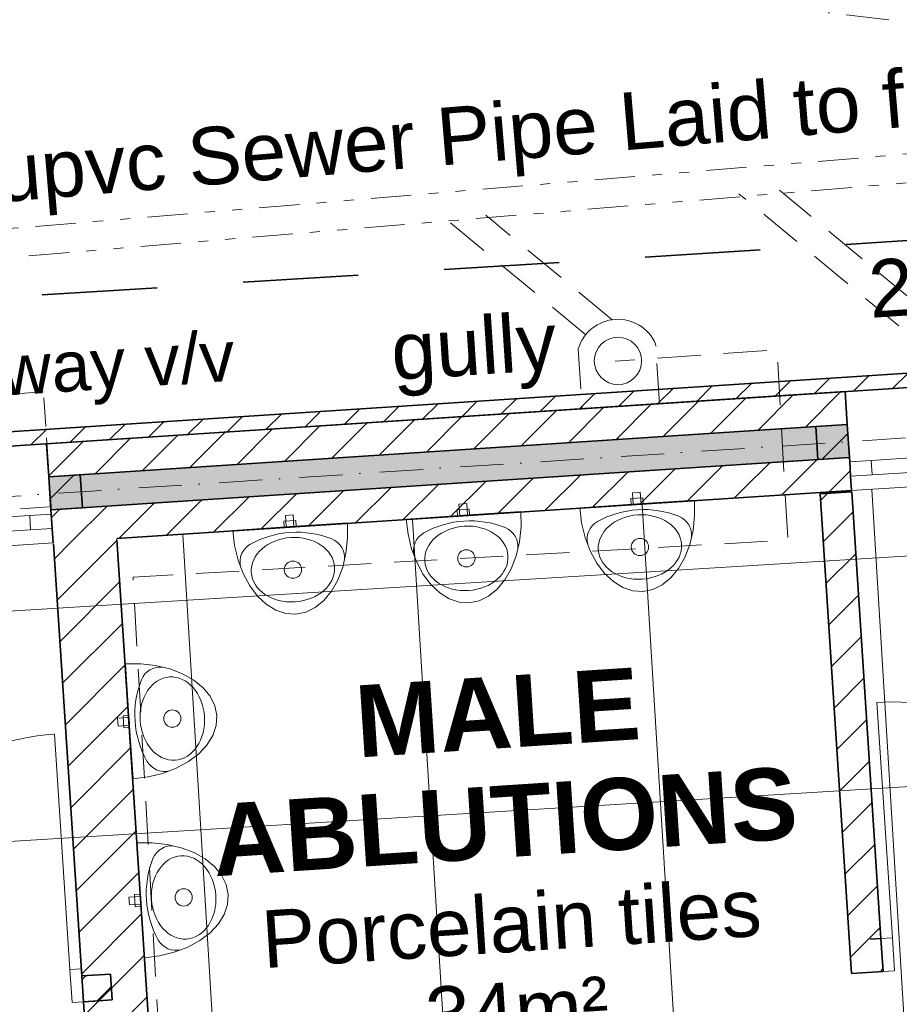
# Model space of a CAD drawing. Header units: millimetres. Extents: x -738537 to 1850049, y -250217 to 604013.
# Tile 105 of 204: x -137446 to -134388, y 87206 to 90628. Entities that reach past the tile are written whole.
import ezdxf

# ---------------------------------------------------------------- set-up
doc = ezdxf.new("R2010")
doc.units = ezdxf.units.MM
doc.header["$MEASUREMENT"] = 0
for name, pattern in [('Dot & Dashed', [280, 150, -60, 0, -70]), ('Hidden Line', [140, 100, -40]), ('Hidden Line copy', [230, 150, -80]), ('Long Dashed', [700, 400, -300]), ('Triple Dashed', [390, 140, -60, 35, -60, 35, -60])]:
    doc.linetypes.add(name, pattern=pattern)
for name, color, linetype, lineweight, true_color in [('0_Pen_No__7', 7, 'Continuous', 5, 0x9f07ff), ('A_WALL LOAD_Pen_No__7', 7, 'Continuous', 5, 0x9f07ff), ('SEWER LINE_Pen_No__10', 7, 'Continuous', 20, 0x996633)]:
    doc.layers.add(name, color=color, linetype=linetype, lineweight=lineweight, true_color=true_color)
for name, color, linetype, lineweight in [('A_FLOORS FINISH_Pen_No__128', 9, 'Continuous', 0), ('A_WALL LOAD_Pen_No__1', 214, 'Continuous', 35), ('A_WALL LOAD_Pen_No__3', 30, 'Continuous', 15), ('A_WALL LOAD_Pen_No__6', 7, 'Continuous', 5), ('B_CUT OUT_Pen_No__3', 30, 'Continuous', 15), ('B_FURN LOOSE_Pen_No__6', 7, 'Continuous', 5), ('C-GRID _Pen_No__5', 4, 'Continuous', 5), ('C_DIMS - GA_Pen_No__6', 7, 'Continuous', 5), ('C_TEXT GA_Pen_No__6', 7, 'Continuous', 5), ('SEWER LINE_Pen_No__1', 214, 'Continuous', 35), ('SEWER LINE_Pen_No__6', 7, 'Continuous', 5)]:
    doc.layers.add(name, color=color, linetype=linetype, lineweight=lineweight)
doc.layers.add('B_FURN LOOSE', color=7, linetype='Continuous')
doc.layers.add('C_DIMS - GA', color=7, linetype='Continuous')
doc.styles.add('GENERATED_STYLE_1', font='GOTHIC.TTF')
doc.styles.add('GENERATED_STYLE_2', font='arial.ttf')
doc.styles.add('GENERATED_STYLE_6', font='arialbd.ttf')
doc.dimstyles.new('GENERATED_STYLE__1', dxfattribs={"dimtxt": 200, "dimasz": 95, "dimexe": 0.18, "dimexo": 90000, "dimgap": 0.09, "dimtad": 1, "dimdec": 0, "dimzin": 0, "dimdsep": 46, "dimtxsty": 'GENERATED_STYLE_1', "dimblk": 'ARROWHEAD_2', "dimblk1": 'ARROWHEAD_2', "dimblk2": 'ARROWHEAD_2', "dimcen": 0.09, "dimclrd": 7, "dimclre": 7, "dimclrt": 7, "dimadec": 0, "dimazin": 0, "dimtfac": 1, "dimtdec": 4, "dimtmove": 0, "dimatfit": 3, "dimfxl": 1, "dimtolj": 1, "dimtzin": 0, "dimarcsym": 0})
doc.dimstyles.new('GENERATED_STYLE__3', dxfattribs={"dimtxt": 200, "dimasz": 95, "dimexe": 0.18, "dimexo": 90000, "dimgap": 0.09, "dimtad": 1, "dimdec": 0, "dimzin": 0, "dimdsep": 46, "dimtxsty": 'GENERATED_STYLE_1', "dimblk": 'ARROWHEAD_2', "dimblk1": 'ARROWHEAD_2', "dimblk2": 'ARROWHEAD_2', "dimcen": 0.09, "dimclrd": 7, "dimclre": 7, "dimclrt": 7, "dimadec": 0, "dimazin": 0, "dimtfac": 1, "dimtdec": 4, "dimtmove": 2, "dimatfit": 3, "dimfxl": 1, "dimtolj": 1, "dimtzin": 0, "dimarcsym": 0})
pattern_1 = [(45, (0, 0), (-63.63961, 63.63961), [])]
pattern_2 = [(45, (0, 0), (-127.27922, 127.27922), [])]

# ---------------------------------------------------------------- blocks, each defined once
blk = doc.blocks.new('*D243')
at = {"layer": 'C_DIMS - GA_Pen_No__6', "color": 7, "linetype": 'Continuous', "lineweight": 5, "transparency": 16777216}
for p, q in [((-134842.3, 91722.7), (-134830.1, 91535.6)), ((-134758.4, 91571.6), (-134694.5, 91701)), ((-134732.6, 91729.8), (-134720.4, 91542.7)), ((-134804.3, 91693.8), (-134868.2, 91564.4)), ((-134726.5, 91636.3), (-134836.2, 91629.1)), ((-134665.5, 91640.3), (-134726.5, 91636.3)), ((-134836.2, 91629.1), (-134897.2, 91625.1))]:
    blk.add_line(p, q, dxfattribs=at)
at = {"layer": 'C_DIMS - GA_Pen_No__6', "color": 7, "lineweight": 5, "transparency": 16777216, "insert": (-135023.2, 91796.3), "char_height": 200, "attachment_point": 7, "rotation": 3.7359, "style": 'GENERATED_STYLE_1'}
blk.add_mtext('\\A1;{\\pql;\\fCentury Gothic|b0|i0|c0|p34;110}', dxfattribs=at)
blk = doc.blocks.new('ARROWHEAD_2')
at = {"color": 0, "linetype": 'Continuous', "lineweight": 0}
for p, q in [((-0.378, -0.655), (0.378, 0.655)), ((0, 0), (-1, 0))]:
    blk.add_line(p, q, dxfattribs=at)
blk = doc.blocks.new('Urinal 24[78]', base_point=(-137144, 87559.4))
at = {"layer": 'B_FURN LOOSE_Pen_No__6', "color": 7, "linetype": 'Continuous', "lineweight": 5, "flags": 128}
for points in [[(-137157.2, 87758.9), (-137104.2, 87759.4), (-137052.3, 87753.7), (-137003.3, 87742.2), (-136958.5, 87725.1), (-136919.4, 87703), (-136887.1, 87676.5), (-136862.6, 87646.5), (-136846.6, 87613.8), (-136839.7, 87579.4), (-136842, 87544.5), (-136853.6, 87510), (-136873.9, 87477), (-136902.4, 87446.4), (-136938.3, 87419.4), (-136980.5, 87396.6), (-137027.6, 87378.7), (-137078.2, 87366.3), (-137130.9, 87359.8), (-137144, 87559.4)], [(-137144.9, 87572.8), (-137143.2, 87545.9), (-137183.1, 87543.2), (-137184.8, 87570.2)], [(-137145.4, 87580.3), (-137142.7, 87538.4), (-137162.6, 87537.1), (-137165.4, 87579)]]:
    blk.add_lwpolyline(points, close=True, dxfattribs=at)
at = {"layer": 'B_FURN LOOSE_Pen_No__6', "color": 7, "linetype": 'Continuous', "lineweight": 5}
blk.add_circle((-136994.4, 87569.2), 30, dxfattribs=at)
for centre, radius, start, end in [((-137036.4, 87678.5), 70, 82.9588, 158.3208), ((-136794.6, 87582.4), 330.1, 158.3208, 183.7734), ((-136794.6, 87582.4), 330.1, 183.7734, 209.226), ((-137021.7, 87455.4), 70, 209.226, 284.5879)]:
    blk.add_arc(centre, radius, start, end, dxfattribs=at)
blk.add_ellipse((-136994.4, 87569.2), major_axis=(-9.5, 144.7), ratio=0.772414, dxfattribs=at)
blk = doc.blocks.new('Urinal 24[79]', base_point=(-137183.6, 88181.3))
at = {"layer": 'B_FURN LOOSE_Pen_No__6', "color": 7, "linetype": 'Continuous', "lineweight": 5, "flags": 128}
for points in [[(-137196.8, 88380.8), (-137143.7, 88381.3), (-137091.9, 88375.7), (-137042.8, 88364.1), (-136998.1, 88347.1), (-136958.9, 88324.9), (-136926.6, 88298.4), (-136902.1, 88268.4), (-136886.2, 88235.7), (-136879.3, 88201.4), (-136881.6, 88166.4), (-136893.1, 88131.9), (-136913.5, 88098.9), (-136942, 88068.4), (-136977.9, 88041.3), (-137020.1, 88018.5), (-137067.2, 88000.6), (-137117.8, 87988.2), (-137170.5, 87981.7), (-137183.6, 88181.3)], [(-137184.5, 88194.7), (-137182.7, 88167.8), (-137222.6, 88165.2), (-137224.4, 88192.1)], [(-137185, 88202.2), (-137182.2, 88160.3), (-137202.2, 88159), (-137205, 88200.9)]]:
    blk.add_lwpolyline(points, close=True, dxfattribs=at)
at = {"layer": 'B_FURN LOOSE_Pen_No__6', "color": 7, "linetype": 'Continuous', "lineweight": 5}
blk.add_circle((-137033.9, 88191.1), 30, dxfattribs=at)
for centre, radius, start, end in [((-137076, 88300.4), 70, 82.9588, 158.3208), ((-136834.2, 88204.3), 330.1, 158.3208, 183.7734), ((-136834.2, 88204.3), 330.1, 183.7734, 209.226), ((-137061.2, 88077.3), 70, 209.226, 284.5879)]:
    blk.add_arc(centre, radius, start, end, dxfattribs=at)
blk.add_ellipse((-137033.9, 88191.1), major_axis=(-9.5, 144.7), ratio=0.772414, dxfattribs=at)
blk = doc.blocks.new('Urinal 24[80]', base_point=(-136505.7, 88866.1))
at = {"layer": 'B_FURN LOOSE_Pen_No__6', "color": 7, "linetype": 'Continuous', "lineweight": 5, "flags": 128}
for points in [[(-136492.2, 88867), (-136519.2, 88865.2), (-136521.8, 88905.1), (-136494.8, 88906.9)], [(-136306.1, 88879.1), (-136305.7, 88826.1), (-136311.4, 88774.3), (-136322.9, 88725.2), (-136340.1, 88680.4), (-136362.2, 88641.3), (-136388.7, 88609), (-136418.8, 88584.6), (-136451.5, 88568.6), (-136485.8, 88561.8), (-136520.8, 88564.1), (-136555.3, 88575.7), (-136588.3, 88596), (-136618.8, 88624.6), (-136645.8, 88660.5), (-136668.6, 88702.6), (-136686.5, 88749.8), (-136698.8, 88800.4), (-136705.3, 88853.1), (-136505.7, 88866.1)], [(-136484.8, 88867.5), (-136526.7, 88864.7), (-136528, 88884.7), (-136486.1, 88887.4)]]:
    blk.add_lwpolyline(points, close=True, dxfattribs=at)
at = {"layer": 'B_FURN LOOSE_Pen_No__6', "color": 7, "linetype": 'Continuous', "lineweight": 5}
blk.add_circle((-136495.9, 88716.4), 30, dxfattribs=at)
for centre, radius, start, end in [((-136482.9, 88516.7), 330.1, 93.7342, 119.1868), ((-136482.9, 88516.7), 330.1, 68.2816, 93.7342), ((-136386.6, 88758.4), 70, 352.9197, 68.2816), ((-136609.8, 88743.8), 70, 119.1868, 194.5487)]:
    blk.add_arc(centre, radius, start, end, dxfattribs=at)
blk.add_ellipse((-136495.9, 88716.4), major_axis=(144.7, 9.4), ratio=0.772414, dxfattribs=at)
blk = doc.blocks.new('Urinal 24[81]', base_point=(-135902.6, 88905.5))
at = {"layer": 'B_FURN LOOSE_Pen_No__6', "color": 7, "linetype": 'Continuous', "lineweight": 5, "flags": 128}
for points in [[(-135881.7, 88906.8), (-135923.6, 88904.1), (-135924.9, 88924.1), (-135883, 88926.8)], [(-135889.2, 88906.3), (-135916.1, 88904.6), (-135918.7, 88944.5), (-135891.8, 88946.3)], [(-135703.1, 88918.5), (-135702.6, 88865.4), (-135708.3, 88813.6), (-135719.9, 88764.6), (-135737, 88719.8), (-135759.1, 88680.7), (-135785.6, 88648.4), (-135815.7, 88623.9), (-135848.4, 88608), (-135882.8, 88601.1), (-135917.7, 88603.5), (-135952.2, 88615), (-135985.2, 88635.4), (-136015.7, 88663.9), (-136042.7, 88699.9), (-136065.5, 88742), (-136083.4, 88789.1), (-136095.7, 88839.8), (-136102.2, 88892.4), (-135902.6, 88905.5)]]:
    blk.add_lwpolyline(points, close=True, dxfattribs=at)
at = {"layer": 'B_FURN LOOSE_Pen_No__6', "color": 7, "linetype": 'Continuous', "lineweight": 5}
blk.add_circle((-135892.9, 88755.8), 30, dxfattribs=at)
for centre, radius, start, end in [((-135879.8, 88556.1), 330.1, 93.7342, 119.1868), ((-135879.8, 88556.1), 330.1, 68.2816, 93.7342), ((-135783.6, 88797.7), 70, 352.9197, 68.2816), ((-136006.7, 88783.2), 70, 119.1868, 194.5487)]:
    blk.add_arc(centre, radius, start, end, dxfattribs=at)
blk.add_ellipse((-135892.9, 88755.8), major_axis=(144.7, 9.4), ratio=0.772414, dxfattribs=at)
blk = doc.blocks.new('Urinal 24[82]', base_point=(-135299.2, 88944.8))
at = {"layer": 'B_FURN LOOSE_Pen_No__6', "color": 7, "linetype": 'Continuous', "lineweight": 5, "flags": 128}
for points in [[(-135278.3, 88946.2), (-135320.2, 88943.5), (-135321.5, 88963.4), (-135279.6, 88966.2)], [(-135285.8, 88945.7), (-135312.7, 88944), (-135315.3, 88983.9), (-135288.4, 88985.6)], [(-135099.7, 88957.9), (-135099.3, 88904.8), (-135104.9, 88853), (-135116.5, 88804), (-135133.6, 88759.2), (-135155.7, 88720.1), (-135182.3, 88687.8), (-135212.3, 88663.3), (-135245, 88647.4), (-135279.4, 88640.5), (-135314.3, 88642.9), (-135348.8, 88654.4), (-135381.8, 88674.8), (-135412.3, 88703.3), (-135439.4, 88739.2), (-135462.2, 88781.4), (-135480, 88828.5), (-135492.3, 88879.2), (-135498.8, 88931.8), (-135299.2, 88944.8)]]:
    blk.add_lwpolyline(points, close=True, dxfattribs=at)
at = {"layer": 'B_FURN LOOSE_Pen_No__6', "color": 7, "linetype": 'Continuous', "lineweight": 5}
blk.add_circle((-135289.5, 88795.2), 30, dxfattribs=at)
for centre, radius, start, end in [((-135276.4, 88595.4), 330.1, 93.7342, 119.1868), ((-135276.4, 88595.4), 330.1, 68.2816, 93.7342), ((-135180.2, 88837.1), 70, 352.9197, 68.2816), ((-135403.3, 88822.5), 70, 119.1868, 194.5487)]:
    blk.add_arc(centre, radius, start, end, dxfattribs=at)
blk.add_ellipse((-135289.5, 88795.2), major_axis=(144.7, 9.4), ratio=0.772414, dxfattribs=at)
blk = doc.blocks.new('*D418')
at = {"layer": 'C_DIMS - GA_Pen_No__6', "color": 7, "linetype": 'Continuous', "lineweight": 5, "transparency": 16777216}
for p, q in [((-137501.8, 91353.4), (-137514.6, 91540.5)), ((-137539.9, 91382.1), (-137476.4, 91511.7)), ((-142260, 91123.4), (-137508.2, 91446.9)), ((-137508.2, 91446.9), (-137447.2, 91451.1)), ((-142228.2, 91188.2), (-142291.7, 91058.6))]:
    blk.add_line(p, q, dxfattribs=at)
at = {"layer": 'C_DIMS - GA_Pen_No__6', "color": 7, "lineweight": 5, "transparency": 16777216, "insert": (-140238, 91301.2), "char_height": 200, "attachment_point": 7, "rotation": 3.8949, "style": 'GENERATED_STYLE_1'}
blk.add_mtext('\\A1;{\\pql;\\fCentury Gothic|b0|i0|c0|p34;4\xa0763}', dxfattribs=at)
blk = doc.blocks.new('*D419')
at = {"layer": 'C_DIMS - GA_Pen_No__6', "color": 7, "linetype": 'Continuous', "lineweight": 5, "transparency": 16777216}
for p, q in [((-129052.9, 93266.8), (-129065.6, 93453.9)), ((-129091, 93295.6), (-129027.5, 93425.2)), ((-142694.9, 92432), (-129059.2, 93360.4)), ((-129059.2, 93360.4), (-128998.2, 93364.5)), ((-142688.5, 92338.5), (-142701.3, 92525.5)), ((-142663.1, 92496.8), (-142726.6, 92367.2)), ((-142755.9, 92427.9), (-142694.9, 92432))]:
    blk.add_line(p, q, dxfattribs=at)
at = {"layer": 'C_DIMS - GA_Pen_No__6', "color": 7, "lineweight": 5, "transparency": 16777216, "insert": (-136308.9, 92906.9), "char_height": 200, "attachment_point": 7, "rotation": 3.8949, "style": 'GENERATED_STYLE_1'}
blk.add_mtext('\\A1;{\\pql;\\fCentury Gothic|b0|i0|c0|p34;13\xa0667}', dxfattribs=at)
blk = doc.blocks.new('*D444')
at = {"layer": 'C_DIMS - GA_Pen_No__6', "color": 7, "linetype": 'Continuous', "lineweight": 5, "transparency": 16777216}
for p, q in [((-134770.2, 91084.8), (-134833.7, 90955.2)), ((-134795.6, 90926.5), (-134808.3, 91113.6)), ((-134660.7, 91092.3), (-134724.2, 90962.7)), ((-134862.9, 91015.9), (-134801.9, 91020)), ((-134801.9, 91020), (-134692.5, 91027.5))]:
    blk.add_line(p, q, dxfattribs=at)
at = {"layer": 'C_DIMS - GA_Pen_No__6', "color": 7, "lineweight": 5, "transparency": 16777216, "insert": (-135081.6, 91174.3), "char_height": 200, "attachment_point": 7, "rotation": 3.8949, "style": 'GENERATED_STYLE_1'}
blk.add_mtext('\\A1;{\\pql;\\fCentury Gothic|b0|i0|c0|p34;110}', dxfattribs=at)
blk = doc.blocks.new('*D445')
at = {"layer": 'C_DIMS - GA_Pen_No__6', "color": 7, "linetype": 'Continuous', "lineweight": 5, "transparency": 16777216}
for p, q in [((-133762.9, 91153.4), (-133826.4, 91023.8)), ((-133788.3, 90995.1), (-133801, 91182.1)), ((-134686.1, 90933.9), (-134698.8, 91121)), ((-134660.7, 91092.3), (-134724.2, 90962.7)), ((-134692.5, 91027.5), (-133794.6, 91088.6)), ((-133794.6, 91088.6), (-133744.7, 91092)), ((-134801.9, 91020), (-134692.5, 91027.5))]:
    blk.add_line(p, q, dxfattribs=at)
at = {"layer": 'C_DIMS - GA_Pen_No__6', "color": 7, "lineweight": 5, "transparency": 16777216, "char_height": 200, "attachment_point": 7, "rotation": 3.8949, "style": 'GENERATED_STYLE_1'}
for s, insert in [('\\A1;{\\pql;\\fCentury Gothic|b0|i0|c0|p34;50}', (-133943.9, 91349.1)), ('\\A1;{\\pql;\\fCentury Gothic|b0|i0|c0|p34;900}', (-134480.1, 91082))]:
    blk.add_mtext(s, dxfattribs=dict(at, insert=insert))
blk = doc.blocks.new('*D464')
at = {"layer": 'C_DIMS - GA_Pen_No__6', "color": 7, "linetype": 'Continuous', "lineweight": 5, "transparency": 16777216}
for p, q in [((-132881.7, 91667.9), (-132894.4, 91855)), ((-132919.8, 91696.7), (-132856.3, 91826.3)), ((-134733.9, 91635.8), (-132888.1, 91761.5)), ((-132888.1, 91761.5), (-132827.1, 91765.6)), ((-134702.1, 91700.6), (-134765.6, 91571)), ((-134727.5, 91542.3), (-134740.2, 91729.3)), ((-134794.9, 91631.7), (-134733.9, 91635.8))]:
    blk.add_line(p, q, dxfattribs=at)
at = {"layer": 'C_DIMS - GA_Pen_No__6', "color": 7, "lineweight": 5, "transparency": 16777216, "insert": (-134164.9, 91714.6), "char_height": 200, "attachment_point": 7, "rotation": 3.8949, "style": 'GENERATED_STYLE_1'}
blk.add_mtext('\\A1;{\\pql;\\fCentury Gothic|b0|i0|c0|p34;1\xa0850}', dxfattribs=at)
blk = doc.blocks.new('*D480')
at = {"layer": 'C_DIMS - GA_Pen_No__6', "color": 7, "linetype": 'Continuous', "lineweight": 5, "transparency": 16777216}
for p, q in [((-133299.9, 87394.1), (-133303.9, 87455.1)), ((-133235.2, 87362.2), (-133364.6, 87426.1)), ((-133206.3, 87400.3), (-133393.4, 87388)), ((-133241.2, 86496.1), (-133299.9, 87394.1)), ((-133147.7, 86502.2), (-133334.8, 86489.9)), ((-133306, 86528), (-133176.5, 86464.1)), ((-133237.3, 86435.1), (-133241.2, 86496.1))]:
    blk.add_line(p, q, dxfattribs=at)
at = {"layer": 'C_DIMS - GA_Pen_No__6', "color": 7, "lineweight": 5, "transparency": 16777216, "insert": (-133245.9, 87181.6), "char_height": 200, "attachment_point": 7, "rotation": 273.7356, "style": 'GENERATED_STYLE_1'}
blk.add_mtext('\\A1;{\\pql;\\fCentury Gothic|b0|i0|c0|p34;900}', dxfattribs=at)

msp = doc.modelspace()

# ---------------------------------------------------------------- hatches: boundary and pattern name
at = {"layer": '0_Pen_No__7', "linetype": 'Continuous', "lineweight": 5, "true_color": 0x000000}
h = msp.add_hatch(dxfattribs=at)
h.set_pattern_fill('ANSI31', color=18, scale=870, style=0)
h.paths.add_polyline_path([(-137352.1, 89154.3), (-137344.6, 89039.5), (-134944.6, 89196.4), (-134952.1, 89311.1)])
h = msp.add_hatch(dxfattribs=at)
h.set_pattern_fill('ANSI31', color=18, scale=870, style=0)
h.paths.add_polyline_path([(-134952.1, 89311.1), (-134944.6, 89196.4), (-134568.7, 89220.8), (-134576.2, 89335.6)])
h = msp.add_hatch(dxfattribs=at)
h.set_pattern_fill('ANSI31', color=18, scale=870, style=0)
h.paths.add_polyline_path([(-134937.1, 89081.6), (-134929.6, 88966.9), (-134553.8, 88991.3), (-134561.3, 89106.1)])
h = msp.add_hatch(dxfattribs=at)
h.set_pattern_fill('ANSI31', color=18, scale=870, style=0)
h.paths.add_polyline_path([(-137337.1, 88924.8), (-137329.6, 88810), (-134929.6, 88966.9), (-134937.1, 89081.6)])
h = msp.add_hatch(dxfattribs=at)
h.set_pattern_fill('ANSI31', color=18, scale=870, style=0)
h.paths.add_polyline_path([(-134452.1, 87434.2), (-134553.5, 88987), (-134663.2, 88979.8), (-134554.3, 87312.2)])
h = msp.add_hatch(dxfattribs=at)
h.set_pattern_fill('ANSI31', color=18, scale=870, style=0)
h.paths.add_polyline_path([(-137108.2, 88824.6), (-137328.7, 88810.1), (-137007.1, 83935.3), (-136897.4, 83942.4), (-136786.7, 83949.7), (-136938.7, 86254.7)])
h = msp.add_hatch(dxfattribs=at)
h.set_pattern_fill('ANSI31', color=18, scale=870, style=0)
h.paths.add_polyline_path([(-134554.3, 87312.2), (-134444.4, 87319.4), (-134451.9, 87434.2), (-134452.1, 87434.2)])
at = {"layer": 'A_FLOORS FINISH_Pen_No__128', "linetype": 'Continuous', "lineweight": 0}
h = msp.add_hatch(dxfattribs=at)
h.set_pattern_fill('PATTERN__TILES_ANGLED', color=9, style=0, pattern_type=2)
h.set_pattern_definition([(93.5, (0, 0), (798.508, 48.839), []), (183.5, (0, 0), (-48.839, 798.508), [])])
h.paths.add_polyline_path([(-140002.9, 86020.3), (-142248.5, 85873.4), (-142248.4, 85872.5), (-143511.5, 85789.8), (-143266.4, 82184.5), (-142002.8, 82267.2), (-141905.8, 80776.2), (-141557.1, 80799.1), (-141547.2, 80651.5), (-131609.1, 81315.5), (-131736.9, 83164.9), (-130126.1, 83276.1), (-130293.6, 85526.6), (-129320.6, 85594.7), (-129432.8, 87311.3), (-132576.5, 87105.8), (-132707.7, 89111.3), (-140172.8, 88624.2)])
at = {"layer": 'A_WALL LOAD_Pen_No__6', "linetype": 'Continuous', "lineweight": 5}
h = msp.add_hatch(dxfattribs=at)
h.set_pattern_fill('_WALL_EXTERNAL', style=0, pattern_type=2)
h.set_pattern_definition(pattern_2)
h.paths.add_polyline_path([(-134569.1, 89220.9), (-134561.3, 89106.2), (-134670.7, 89099), (-134678.2, 89213.8)])
h = msp.add_hatch(dxfattribs=at)
h.set_pattern_fill('_WALL_EXTERNAL', style=0, pattern_type=2)
h.set_pattern_definition(pattern_2)
h.paths.add_polyline_path([(-137235.5, 89046.7), (-137227.6, 88931.9), (-137337.1, 88924.8), (-137344.6, 89039.5)])
at = {"layer": 'A_WALL LOAD_Pen_No__7', "linetype": 'Continuous', "lineweight": 5, "true_color": 0x9f07ff}
h = msp.add_hatch(dxfattribs=at)
h.set_pattern_fill('HATCH__BRICK', color=190, style=0, pattern_type=2)
h.set_pattern_definition(pattern_1)
h.paths.add_polyline_path([(-142096.8, 88844.2), (-132295.9, 89483.9), (-132299.2, 89533.8), (-142100.1, 88894.1)])
for points in [[(-134944.6, 89196.4), (-134937.1, 89081.6), (-134561.3, 89106.1), (-134568.7, 89220.8)], [(-134944.6, 89196.4), (-137344.6, 89039.5), (-137337.1, 88924.8), (-134937.1, 89081.6)]]:
    msp.add_hatch(color=190, dxfattribs=at).paths.add_polyline_path(points)
h = msp.add_hatch(dxfattribs=at)
h.set_pattern_fill('HATCH__BRICK', color=190, style=0, pattern_type=2)
h.set_pattern_definition(pattern_1)
h.paths.add_polyline_path([(-137130.5, 87310.5), (-137229.3, 87304.1), (-137223.5, 87214.3), (-137124.6, 87220.7)])

# ---------------------------------------------------------------- linework, layer by layer
at = {"layer": 'A_WALL LOAD_Pen_No__1', "color": 214, "linetype": 'Continuous', "lineweight": 35}
for p, q in [((-134568.7, 89220.8), (-134576.2, 89335.6)), ((-134568.7, 89220.8), (-134576.2, 89335.6)), ((-134568.7, 89220.8), (-134944.6, 89196.4)), ((-134561.3, 89106.1), (-134568.7, 89220.8)), ((-134561.3, 89106.1), (-134568.7, 89220.8)), ((-134944.6, 89196.4), (-137344.6, 89039.5)), ((-137344.6, 89039.5), (-137352.1, 89154.3)), ((-137344.6, 89039.5), (-137352.1, 89154.3)), ((-134561.3, 89106.1), (-134937.1, 89081.6)), ((-134560.3, 89091.1), (-134561.3, 89106.1)), ((-134560.3, 89091.1), (-134561.3, 89106.1)), ((-134937.1, 89081.6), (-137337.1, 88924.8)), ((-134557.1, 89041.2), (-134560.3, 89091.1)), ((-134557.1, 89041.2), (-134560.3, 89091.1)), ((-134557.1, 89041.2), (-134560.3, 89091.1)), ((-137337.1, 88924.8), (-137344.6, 89039.5)), ((-137337.1, 88924.8), (-137344.6, 89039.5)), ((-134553.8, 88991.3), (-134557.1, 89041.2)), ((-134553.8, 88991.3), (-134557.1, 89041.2)), ((-137336.1, 88909.8), (-137337.1, 88924.8)), ((-137336.1, 88909.8), (-137337.1, 88924.8)), ((-137332.9, 88859.9), (-137336.1, 88909.8)), ((-137332.9, 88859.9), (-137336.1, 88909.8)), ((-137332.9, 88859.9), (-137336.1, 88909.8)), ((-137329.6, 88810), (-137332.9, 88859.9)), ((-137329.6, 88810), (-137332.9, 88859.9)), ((-134451.9, 87434.2), (-134488.8, 87431.8)), ((-134451.9, 87434.2), (-134488.8, 87431.8)), ((-134451.9, 87434.2), (-134488.8, 87431.8)), ((-134444.4, 87319.4), (-134451.9, 87434.2)), ((-134444.4, 87319.4), (-134451.9, 87434.2)), ((-134444.4, 87319.4), (-134451.9, 87434.2)), ((-134444.4, 87319.4), (-134481.3, 87317)), ((-134444.4, 87319.4), (-134481.3, 87317)), ((-134444.4, 87319.4), (-134481.3, 87317)), ((-137229.3, 87304.1), (-137192.4, 87306.5)), ((-137229.3, 87304.1), (-137192.4, 87306.5)), ((-137229.3, 87304.1), (-137192.4, 87306.5)), ((-137223.5, 87214.3), (-137229.3, 87304.1)), ((-137223.5, 87214.3), (-137229.3, 87304.1)), ((-137223.5, 87214.3), (-137229.3, 87304.1)), ((-137223.5, 87214.3), (-137186.5, 87216.7)), ((-137223.5, 87214.3), (-137186.5, 87216.7)), ((-137223.5, 87214.3), (-137186.5, 87216.7))]:
    msp.add_line(p, q, dxfattribs=at)
for points in [[(-132299.2, 89533.8), (-142100.1, 88894.1)], [(-142096.8, 88844.2), (-132295.9, 89483.9)], [(-134952.1, 89311.1), (-137352.1, 89154.3)], [(-134576.2, 89335.6), (-134952.1, 89311.1)], [(-137108.2, 88824.6), (-134929.6, 88966.9)], [(-134929.6, 88966.9), (-134553.8, 88991.3)], [(-134553.5, 88987), (-134663.2, 88979.8)], [(-134663.2, 88979.8), (-134554.3, 87312.2)], [(-134452.1, 87434.2), (-134553.5, 88987)], [(-137328.4, 88806.8), (-137229.3, 87304.1)], [(-136938.7, 86254.7), (-137108, 88821.4)], [(-134451.9, 87434.2), (-134452.1, 87434.2)], [(-134554.3, 87312.2), (-134444.4, 87319.4)], [(-137130.5, 87310.5), (-137229.3, 87304.1)], [(-137124.6, 87220.7), (-137130.5, 87310.5)], [(-137223.5, 87214.3), (-137124.6, 87220.7)], [(-137223.4, 87214.3), (-137007.1, 83935.3)]]:
    msp.add_lwpolyline(points, dxfattribs=at)
at = {"layer": 'A_WALL LOAD_Pen_No__1', "color": 214, "linetype": 'Continuous', "lineweight": 35, "flags": 128}
for points in [[(-134569.1, 89220.9), (-134561.3, 89106.2), (-134670.7, 89099), (-134678.2, 89213.8)], [(-137235.5, 89046.7), (-137227.6, 88931.9), (-137337.1, 88924.8), (-137344.6, 89039.5)]]:
    msp.add_lwpolyline(points, close=True, dxfattribs=at)
at = {"layer": 'A_WALL LOAD_Pen_No__3', "color": 30, "linetype": 'Continuous', "lineweight": 15}
for p, q in [((-141787.7, 88864.4), (-137352.1, 89154.3)), ((-134553.8, 88991.3), (-132707.6, 89111.3)), ((-141765.2, 88520.1), (-137329.6, 88810))]:
    msp.add_line(p, q, dxfattribs=at)
for centre, start, end in [((-134412, 87436.8), 3.7421, 93.7421), ((-137270.9, 87326.4), 93.7421, 183.7421)]:
    msp.add_arc(centre, 820, start, end, dxfattribs=at)
at = {"layer": 'A_WALL LOAD_Pen_No__6', "color": 7, "linetype": 'Continuous', "lineweight": 5}
for p, q in [((-134560.3, 89091.1), (-134485.5, 89096)), ((-134485.5, 89096), (-134482.2, 89046.1)), ((-134482.2, 89046.1), (-134557.1, 89041.2)), ((-137411, 88904.9), (-137336.1, 88909.8)), ((-137407.7, 88855), (-137411, 88904.9)), ((-137332.9, 88859.9), (-137407.7, 88855)), ((-134412, 87436.8), (-134465.5, 88255)), ((-137270.9, 87326.4), (-137324.4, 88144.7)), ((-134451.9, 87434.2), (-134412, 87436.8)), ((-134444.4, 87319.4), (-134451.9, 87434.2)), ((-134412, 87436.8), (-134404.5, 87322)), ((-137231, 87329), (-137270.9, 87326.4)), ((-137270.9, 87326.4), (-137263.4, 87211.7)), ((-137223.5, 87214.3), (-137231, 87329)), ((-134404.5, 87322), (-134444.4, 87319.4)), ((-137263.4, 87211.7), (-137223.5, 87214.3))]:
    msp.add_line(p, q, dxfattribs=at)
at = {"layer": 'A_WALL LOAD_Pen_No__7', "color": 190, "linetype": 'Continuous', "lineweight": 5, "true_color": 0x9f07ff}
for p, q in [((-134485.5, 89096), (-133712.1, 89146.2)), ((-133708.8, 89096.3), (-134482.2, 89046.1)), ((-138370.2, 88842.2), (-137411, 88904.9)), ((-137407.7, 88855), (-138366.9, 88792.3))]:
    msp.add_line(p, q, dxfattribs=at)
at = {"layer": 'B_CUT OUT_Pen_No__3', "color": 30, "linetype": 'Hidden Line', "lineweight": 15}
for points in [[(-137362.8, 89334.2), (-141799.4, 89045.1)], [(-137336.8, 88935), (-137362.8, 89334.2)], [(-141773.3, 88645.9), (-137336.8, 88935)]]:
    msp.add_lwpolyline(points, dxfattribs=at)
at = {"layer": 'C-GRID _Pen_No__5', "color": 4, "linetype": 'Dot & Dashed', "lineweight": 5}
for p, q in [((-89330, 85575.4), (-149233.3, 92287.7)), ((-146814.4, 88362), (-127388.6, 89629.8))]:
    msp.add_line(p, q, dxfattribs=at)
at = {"layer": 'SEWER LINE_Pen_No__1', "color": 214, "linetype": 'Long Dashed', "lineweight": 35}
msp.add_lwpolyline([(-130664.6, 77752.1), (-142178.6, 77005), (-142956.1, 89320.7), (-129328.5, 90176.6)], dxfattribs=at)
at = {"layer": 'SEWER LINE_Pen_No__10', "color": 25, "linetype": 'Triple Dashed', "lineweight": 20, "true_color": 0x996633}
for p, q in [((-144386.1, 89328.5), (-130979.6, 90442.6)), ((-144409.4, 89226.1), (-130977.8, 90342.6)), ((-135503.8, 89484.6), (-135490.2, 89276.1)), ((-135221.4, 89293.6), (-135234.9, 89502.1))]:
    msp.add_line(p, q, dxfattribs=at)
at = {"layer": 'SEWER LINE_Pen_No__10', "color": 25, "linetype": 'Hidden Line copy', "lineweight": 20, "true_color": 0x996633}
for p, q in [((-134212.1, 89417.1), (-134945.3, 90023.5)), ((-134162.6, 89504), (-134804.8, 90035.2)), ((-135477.9, 89533.4), (-135966.2, 89937.3)), ((-135386.2, 89585.4), (-135825.7, 89949))]:
    msp.add_line(p, q, dxfattribs=at)
at = {"layer": 'SEWER LINE_Pen_No__10', "color": 25, "linetype": 'Hidden Line copy', "lineweight": 20, "true_color": 0x996633, "flags": 128}
msp.add_lwpolyline([(-136818, 84546.7), (-137051.6, 88690.9), (-134775.4, 88819.2), (-134812.7, 89481.3), (-135375.5, 89441.6)], dxfattribs=at)
at = {"layer": 'SEWER LINE_Pen_No__10', "color": 25, "linetype": 'Continuous', "lineweight": 20, "true_color": 0x996633}
msp.add_circle((-135366, 89442.3), 82.2, dxfattribs=at)
msp.add_arc((-135366.1, 89442.9), 143.9, 24.2921, 163.1638, dxfattribs=at)

# ---------------------------------------------------------------- block references
at = {"layer": 'B_FURN LOOSE', "color": 5, "linetype": 'Continuous', "lineweight": 5}
for name, p in [('Urinal 24[82]', (-135299.2, 88944.8)), ('Urinal 24[81]', (-135902.6, 88905.5)), ('Urinal 24[80]', (-136505.7, 88866.1)), ('Urinal 24[79]', (-137064.8, 88189.1)), ('Urinal 24[78]', (-137025.2, 87567.2))]:
    msp.add_blockref(name, p, dxfattribs=at)

# ---------------------------------------------------------------- texts
at = {"layer": 'C_TEXT GA_Pen_No__6', "color": 18, "linetype": 'Continuous', "lineweight": 5, "true_color": 0x000000, "insert": (-135751.3, 87713.4), "char_height": 250, "width": 2246.399, "attachment_point": 5, "rotation": 3.7382, "line_spacing_factor": 0.911264, "style": 'GENERATED_STYLE_6'}
msp.add_mtext('\\A1;{\\pqc;\\fArial|b1|i0|c0|p34;MALE ABLUTIONS\\P\\pqc;\\fArial|b0|i0|c0|p34;\\C214;\\H0.800000x;Porcelain tiles\\P\\pqc;\\fArial|b0|i0|c0|p34;34m²}', dxfattribs=at)
at = {"layer": 'SEWER LINE_Pen_No__6', "color": 7, "linetype": 'Continuous', "lineweight": 5, "style": 'GENERATED_STYLE_2'}
for s, insert, char_height, attachment_point, rotation in [('\\A1;{\\pql;\\fArial|b0|i0|c0|p34;100\\fArial|b0|i0|c0|p34;Ø upvc Sewer Pipe Laid to fall @ 1:60 Gradient }', (-138282.8, 90000), 200, 4, 4.7505), ('\\A1;{\\pqc;\\fArial|b0|i0|c0|p34;2way v/v}', (-133950.3, 89696.9), 200, 5, 3.7342), ('\\A1;{\\pqc;\\fArial|b0|i0|c0|p34;gully}', (-135865.7, 89463.4), 200, 5, 3.7342), ('\\A1;{\\pqc;\\fArial|b0|i0|c0|p34;gully}', (-135865.7, 89463.4), 200, 5, 3.7342), ('\\A1;{\\pqc;\\fArial|b0|i0|c0|p34;2way v/v}', (-137171.9, 89404), 175, 5, 3.7342)]:
    msp.add_mtext(s, dxfattribs=dict(at, insert=insert, char_height=char_height, attachment_point=attachment_point, rotation=rotation))

# ---------------------------------------------------------------- dimensions: what is measured, and where the dimension line sits
at = {"layer": 'C_DIMS - GA', "color": 7, "linetype": 'Continuous', "lineweight": 5}
for base, p1, p2, angle, dimstyle, picture, middle, turn in [((-129059.2, 93360.4), (-142415.7, 88330.9), (-128810.7, 89710.2), 3.8949, 'GENERATED_STYLE__1', '*D419', (-135896.9, 93035.2), 3.8949), ((-132888.1, 91761.5), (-134553.8, 88991.3), (-132707.5, 89109), 3.8949, 'GENERATED_STYLE__1', '*D464', (-133828.9, 91837.7), 3.8949), ((-134836.2, 91629.1), (-134499, 88153.2), (-134608.8, 88146), 183.7359, 'GENERATED_STYLE__3', '*D243', (-134801.5, 91911), 3.7359), ((-137508.2, 91446.9), (-141496.1, 79903.2), (-137328.4, 88806.8), 3.8949, 'GENERATED_STYLE__1', '*D418', (-139902, 91424.3), 3.8949), ((-133794.6, 91088.6), (-134553.8, 88991.3), (-133655.7, 89047.4), 3.8949, 'GENERATED_STYLE__1', '*D445', (-134258.7, 91197.3), 3.8949), ((-134692.5, 91027.5), (-134668.2, 89056), (-134553.8, 88991.3), 3.8949, 'GENERATED_STYLE__3', '*D444', (-134860.2, 91289.6), 3.8949), ((-133299.9, 87394.1), (-135577, 86343.5), (-134554.3, 87312.2), 93.7356, 'GENERATED_STYLE__1', '*D480', (-133131.2, 86959.9), 273.7356)]:
    dim = msp.add_linear_dim(base=base, p1=p1, p2=p2, angle=angle, dimstyle=dimstyle, dxfattribs=at)
    dim.commit()
    dim.dimension.update_dxf_attribs({"geometry": picture, "text_midpoint": middle, "dimtype": 160, "text_rotation": turn})

doc.saveas('drawing.dxf')
